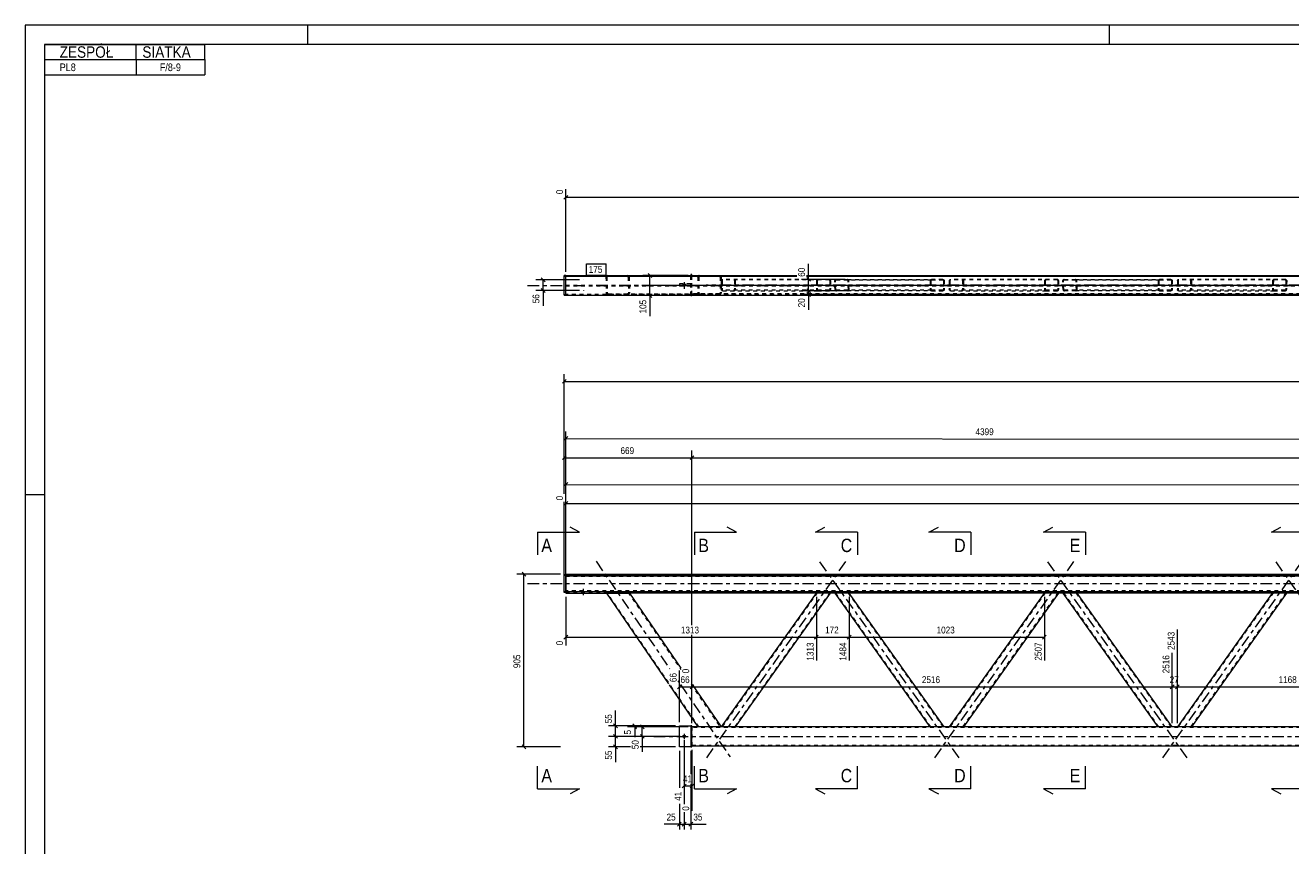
# Model space of a CAD drawing. Header units: millimetres. Extents: x 0 to 914, y 0 to 420.
# Tile 2 of 9: x 0 to 331, y 205 to 420. Entities that reach past the tile are written whole.
import ezdxf

# ---------------------------------------------------------------- set-up
doc = ezdxf.new("R2010")
doc.units = ezdxf.units.MM
for name, pattern in [('XKITLINE00', [0]), ('XKITLINE01', [4, 1, -1, 1, -1]), ('XKITLINE02', [4, 2, -2]), ('XKITLINE03', [6, 3, -1, 1, -1])]:
    doc.linetypes.add(name, pattern=pattern)
for name, color, linetype, lineweight in [('Arkusz rysunku', 3, 'Continuous', 0), ('Element', 2, 'Continuous', 0), ('Inny typ obiektu', 7, 'Continuous', 0), ('Przekrój', 7, 'Continuous', 0), ('Wymiar', 4, 'Continuous', 0), ('Znak elementu', 2, 'Continuous', 0), ('Śruba', 3, 'Continuous', 0)]:
    doc.layers.add(name, color=color, linetype=linetype, lineweight=lineweight)
doc.styles.add('ARIAL', font='ARIAL.TTF')

msp = doc.modelspace()

# ---------------------------------------------------------------- linework, layer by layer
at = {"layer": 'Arkusz rysunku', "linetype": 'XKITLINE00', "lineweight": 0}
for p, q in [((914, 420), (0, 420)), ((0, 420), (0, 0)), ((74, 415), (74, 420)), ((284, 415), (284, 420)), ((909, 415), (5, 415)), ((5, 415), (5, 5)), ((5, 297), (0, 297))]:
    msp.add_line(p, q, dxfattribs=at)
at = {"layer": 'Element', "linetype": 'XKITLINE00', "lineweight": 0}
for p, q in [((174.32, 354.69), (174.32, 354.45)), ((174.62, 354.69), (174.32, 354.69)), ((174.62, 354.45), (174.62, 354.69)), ((141.18, 349.3), (141.18, 354.44)), ((141.58, 354.44), (141.18, 354.44)), ((141.18, 354.3), (141.58, 354.3)), ((141.58, 354.45), (141.58, 354.43)), ((141.58, 354.45), (202.07, 354.45)), ((141.58, 354.3), (141.58, 354.44)), ((141.58, 354.43), (202.07, 354.43)), ((141.58, 349.3), (141.58, 354.31)), ((141.58, 354.31), (202.07, 354.31)), ((141.58, 354.3), (202.07, 354.3)), ((152.57, 354.45), (181.75, 354.45)), ((152.57, 354.45), (152.57, 354.45)), ((157.66, 354.45), (157.67, 354.45)), ((181.75, 354.45), (181.76, 354.45)), ((204.59, 354.45), (680.18, 354.45)), ((204.59, 354.43), (680.18, 354.43)), ((204.59, 354.31), (680.18, 354.31)), ((204.59, 354.3), (680.18, 354.3)), ((141.18, 349.3), (141.58, 349.3)), ((141.58, 349.3), (680.18, 349.3)), ((174.32, 349.19), (174.32, 349.3)), ((174.32, 349.19), (174.62, 349.19)), ((174.62, 349.19), (174.62, 349.3)), ((141.58, 276.07), (141.18, 276.07)), ((141.18, 271.41), (141.18, 276.07)), ((141.18, 275.91), (141.58, 275.91)), ((141.58, 276.22), (141.58, 275.66)), ((141.58, 276.22), (680.18, 276.22)), ((141.58, 276.06), (680.18, 276.06)), ((141.58, 275.91), (141.58, 271.41)), ((680.18, 275.66), (141.58, 275.66)), ((141.58, 271.41), (141.18, 271.41)), ((141.58, 271.66), (141.58, 271.26)), ((141.58, 271.66), (680.18, 271.66)), ((141.58, 271.26), (152.67, 271.26)), ((152.2, 271.26), (168.44, 247.52)), ((152.67, 271.26), (152.68, 271.26)), ((152.68, 271.26), (157.77, 271.26)), ((152.68, 271.26), (157.77, 271.26)), ((157.77, 271.26), (157.78, 271.26)), ((659.59, 271.26), (157.78, 271.26)), ((158.25, 271.26), (171.74, 251.56)), ((207.18, 271.26), (182.3, 236.22)), ((210.86, 271.26), (185.98, 236.22)), ((237, 236.22), (212.12, 271.26)), ((240.68, 236.22), (215.8, 271.26)), ((266.91, 271.26), (242.03, 236.22)), ((270.59, 271.26), (245.71, 236.22)), ((296.73, 236.22), (271.85, 271.26)), ((300.41, 236.22), (275.53, 271.26)), ((326.64, 271.26), (301.76, 236.22)), ((330.32, 271.26), (305.44, 236.22)), ((172.89, 249.88), (172.91, 249.84)), ((168.68, 247.18), (176.18, 236.22)), ((174.64, 247.32), (182.24, 236.22)), ((171.32, 230.97), (171.32, 236.47)), ((171.32, 236.47), (174.32, 236.47)), ((174.62, 236.47), (174.32, 236.47)), ((174.32, 236.47), (174.32, 230.97)), ((174.62, 230.97), (174.62, 236.47)), ((176.18, 236.22), (174.62, 236.22)), ((176.18, 236.22), (176.18, 236.22)), ((182.2, 236.22), (176.18, 236.22)), ((182.24, 236.22), (182.2, 236.22)), ((636.32, 236.22), (182.23, 236.22)), ((182.24, 236.22), (182.24, 236.22)), ((174.32, 230.97), (171.32, 230.97)), ((174.32, 230.97), (174.62, 230.97)), ((174.62, 231.22), (644, 231.22))]:
    msp.add_line(p, q, dxfattribs=at)
at = {"layer": 'Element', "linetype": 'XKITLINE03', "lineweight": 0}
for p, q in [((131.58, 351.87), (686.07, 351.87)), ((149.52, 351.95), (184.85, 351.95)), ((164.62, 351.94), (654, 351.94)), ((214.87, 351.95), (178.35, 351.95)), ((244.63, 351.95), (208.12, 351.95)), ((274.6, 351.95), (238.08, 351.95)), ((304.36, 351.95), (267.84, 351.95)), ((334.32, 351.95), (297.81, 351.95)), ((364.09, 351.95), (327.57, 351.95)), ((149.52, 279.59), (168.84, 251.37)), ((214.87, 279.49), (178.35, 228.07)), ((244.63, 228.07), (208.12, 279.49)), ((274.6, 279.49), (238.08, 228.07)), ((304.36, 228.07), (267.84, 279.49)), ((334.32, 279.49), (297.81, 228.07)), ((364.09, 228.07), (327.57, 279.49)), ((131.58, 273.74), (690.18, 273.74)), ((170.96, 248.27), (171.27, 247.81)), ((171.61, 247.32), (184.85, 227.97)), ((164.62, 233.72), (654, 233.72))]:
    msp.add_line(p, q, dxfattribs=at)
at = {"layer": 'Element', "linetype": 'XKITLINE01', "lineweight": 0}
for p, q in [((141.58, 354.31), (141.58, 354.45)), ((141.58, 349.3), (141.58, 354.44)), ((141.58, 351.95), (680.18, 351.95)), ((141.58, 351.79), (680.18, 351.79)), ((152.13, 354.2), (152.1, 354.05)), ((152.1, 354.05), (152.19, 349.85)), ((152.23, 354.33), (152.13, 354.2)), ((152.39, 354.42), (152.23, 354.33)), ((152.34, 354.05), (152.36, 354.12)), ((152.34, 354.05), (152.43, 349.85)), ((152.36, 354.12), (152.41, 354.19)), ((152.39, 354.42), (152.57, 354.45)), ((152.41, 354.19), (152.48, 354.23)), ((152.48, 354.23), (152.58, 354.25)), ((152.58, 354.25), (181.75, 354.25)), ((157.67, 354.45), (157.85, 354.42)), ((157.67, 354.25), (157.76, 354.23)), ((157.76, 354.23), (157.84, 354.19)), ((157.84, 354.19), (157.89, 354.12)), ((158.01, 354.33), (157.85, 354.42)), ((157.89, 354.12), (157.91, 354.05)), ((157.91, 354.05), (158, 349.85)), ((158.12, 354.2), (158.01, 354.33)), ((158.16, 354.05), (158.12, 354.2)), ((158.16, 354.05), (158.25, 349.85)), ((174.32, 352.24), (171.32, 352.24)), ((171.32, 352.24), (171.32, 351.64)), ((174.32, 351.64), (171.32, 351.64)), ((174.32, 349.3), (174.32, 354.45)), ((174.32, 352.24), (174.32, 351.64)), ((174.62, 349.3), (174.62, 354.45)), ((174.62, 349.44), (174.62, 354.44)), ((174.62, 354.44), (202.07, 354.44)), ((174.62, 354.24), (202.07, 354.24)), ((176.18, 354.05), (176.21, 354.2)), ((176.18, 354.05), (176.18, 349.85)), ((176.44, 354.12), (176.42, 354.05)), ((176.42, 354.05), (176.42, 349.85)), ((176.49, 354.19), (176.44, 354.12)), ((176.48, 354.42), (176.65, 354.45)), ((176.57, 354.23), (176.49, 354.19)), ((176.66, 354.25), (176.57, 354.23)), ((176.65, 354.45), (176.66, 354.45)), ((181.84, 354.23), (181.75, 354.25)), ((181.76, 354.45), (181.94, 354.42)), ((181.92, 354.19), (181.84, 354.23)), ((181.97, 354.12), (181.92, 354.19)), ((181.99, 354.05), (181.97, 354.12)), ((181.99, 354.05), (181.99, 349.85)), ((182.2, 354.2), (182.24, 354.05)), ((182.24, 354.05), (182.24, 349.85)), ((182.3, 353.15), (182.33, 353.26)), ((182.3, 353.15), (182.3, 350.75)), ((182.33, 353.26), (182.41, 353.36)), ((182.41, 353.36), (182.53, 353.42)), ((182.5, 353.2), (182.49, 353.15)), ((182.49, 353.15), (182.49, 350.75)), ((182.54, 353.25), (182.5, 353.2)), ((182.53, 353.42), (182.67, 353.45)), ((182.6, 353.29), (182.54, 353.25)), ((182.67, 353.3), (182.6, 353.29)), ((210.58, 353.45), (182.67, 353.45)), ((210.58, 353.3), (182.67, 353.3)), ((185.62, 353.45), (185.76, 353.42)), ((185.69, 353.29), (185.62, 353.3)), ((185.75, 353.25), (185.69, 353.29)), ((185.79, 353.2), (185.75, 353.25)), ((185.76, 353.42), (185.88, 353.36)), ((185.8, 353.15), (185.79, 353.2)), ((185.8, 353.15), (185.8, 350.75)), ((185.88, 353.36), (185.96, 353.26)), ((185.96, 353.26), (185.98, 353.15)), ((185.98, 353.15), (185.98, 350.75)), ((204.59, 354.44), (644, 354.44)), ((204.59, 354.24), (644, 354.24)), ((207.27, 353.15), (207.21, 350.75)), ((207.3, 353.26), (207.27, 353.15)), ((207.38, 353.36), (207.3, 353.26)), ((207.5, 353.42), (207.38, 353.36)), ((207.45, 353.15), (207.4, 350.75)), ((207.45, 353.15), (207.47, 353.2)), ((207.47, 353.2), (207.51, 353.25)), ((207.64, 353.45), (207.5, 353.42)), ((207.51, 353.25), (207.57, 353.29)), ((207.57, 353.29), (207.64, 353.3)), ((210.72, 353.42), (210.58, 353.45)), ((210.58, 353.3), (210.65, 353.29)), ((210.65, 353.29), (210.71, 353.25)), ((210.71, 353.25), (210.75, 353.2)), ((210.76, 353.15), (210.71, 350.75)), ((210.84, 353.36), (210.72, 353.42)), ((210.75, 353.2), (210.76, 353.15)), ((210.92, 353.26), (210.84, 353.36)), ((210.95, 353.15), (210.89, 350.75)), ((210.95, 353.15), (210.92, 353.26)), ((212.07, 353.26), (212.04, 353.15)), ((212.09, 350.75), (212.04, 353.15)), ((212.14, 353.36), (212.07, 353.26)), ((212.26, 353.42), (212.14, 353.36)), ((212.22, 353.15), (212.24, 353.2)), ((212.28, 350.75), (212.22, 353.15)), ((212.24, 353.2), (212.28, 353.25)), ((212.4, 353.45), (212.26, 353.42)), ((212.28, 353.25), (212.33, 353.29)), ((212.33, 353.29), (212.4, 353.3)), ((212.4, 353.45), (215.34, 353.45)), ((212.4, 353.3), (237.37, 353.3)), ((212.4, 353.3), (215.35, 353.3)), ((215.34, 353.45), (240.32, 353.45)), ((215.49, 353.42), (215.34, 353.45)), ((215.35, 353.3), (215.42, 353.29)), ((215.42, 353.29), (215.48, 353.25)), ((215.48, 353.25), (215.52, 353.2)), ((215.61, 353.36), (215.49, 353.42)), ((215.52, 353.2), (215.54, 353.15)), ((215.59, 350.75), (215.54, 353.15)), ((215.69, 353.26), (215.61, 353.36)), ((215.72, 353.15), (215.69, 353.26)), ((215.77, 350.75), (215.72, 353.15)), ((237, 353.15), (237.03, 353.26)), ((237, 353.15), (237, 350.75)), ((237.03, 353.26), (237.11, 353.36)), ((237.11, 353.36), (237.23, 353.42)), ((237.2, 353.2), (237.19, 353.15)), ((237.19, 353.15), (237.19, 350.75)), ((237.24, 353.25), (237.2, 353.2)), ((237.23, 353.42), (237.37, 353.45)), ((237.3, 353.29), (237.24, 353.25)), ((237.37, 353.3), (237.3, 353.29)), ((240.32, 353.45), (237.37, 353.45)), ((237.37, 353.3), (240.32, 353.3)), ((240.32, 353.45), (240.46, 353.42)), ((240.39, 353.29), (240.32, 353.3)), ((240.45, 353.25), (240.39, 353.29)), ((240.49, 353.2), (240.45, 353.25)), ((240.46, 353.42), (240.58, 353.36)), ((240.5, 353.15), (240.49, 353.2)), ((240.5, 353.15), (240.5, 350.75)), ((240.58, 353.36), (240.66, 353.26)), ((240.66, 353.26), (240.68, 353.15)), ((240.68, 353.15), (240.68, 350.75)), ((242.03, 353.15), (242.06, 353.26)), ((242.03, 353.15), (242.03, 350.75)), ((242.06, 353.26), (242.14, 353.36)), ((242.14, 353.36), (242.26, 353.42)), ((242.23, 353.2), (242.21, 353.15)), ((242.21, 353.15), (242.21, 350.75)), ((242.27, 353.25), (242.23, 353.2)), ((242.26, 353.42), (242.4, 353.45)), ((242.33, 353.29), (242.27, 353.25)), ((242.4, 353.3), (242.33, 353.29)), ((270.31, 353.45), (242.4, 353.45)), ((270.31, 353.3), (242.4, 353.3)), ((245.34, 353.45), (245.48, 353.42)), ((245.41, 353.29), (245.34, 353.3)), ((245.47, 353.25), (245.41, 353.29)), ((245.51, 353.2), (245.47, 353.25)), ((245.48, 353.42), (245.6, 353.36)), ((245.52, 353.15), (245.51, 353.2)), ((245.52, 353.15), (245.52, 350.75)), ((245.6, 353.36), (245.68, 353.26)), ((245.68, 353.26), (245.71, 353.15)), ((245.71, 353.15), (245.71, 350.75)), ((266.99, 353.15), (266.94, 350.75)), ((267.02, 353.26), (266.99, 353.15)), ((267.11, 353.36), (267.02, 353.26)), ((267.23, 353.42), (267.11, 353.36)), ((267.18, 353.15), (267.12, 350.75)), ((267.18, 353.15), (267.19, 353.2)), ((267.19, 353.2), (267.23, 353.25)), ((267.37, 353.45), (267.23, 353.42)), ((267.23, 353.25), (267.29, 353.29)), ((267.29, 353.29), (267.37, 353.3)), ((270.45, 353.42), (270.31, 353.45)), ((270.31, 353.3), (270.38, 353.29)), ((270.38, 353.29), (270.44, 353.25)), ((270.44, 353.25), (270.48, 353.2)), ((270.49, 353.15), (270.44, 350.75)), ((270.57, 353.36), (270.45, 353.42)), ((270.48, 353.2), (270.49, 353.15)), ((270.65, 353.26), (270.57, 353.36)), ((270.67, 353.15), (270.62, 350.75)), ((270.67, 353.15), (270.65, 353.26)), ((271.79, 353.26), (271.77, 353.15)), ((271.82, 350.75), (271.77, 353.15)), ((271.87, 353.36), (271.79, 353.26)), ((271.99, 353.42), (271.87, 353.36)), ((271.95, 353.15), (271.96, 353.2)), ((272.01, 350.75), (271.95, 353.15)), ((271.96, 353.2), (272, 353.25)), ((272.13, 353.45), (271.99, 353.42)), ((272, 353.25), (272.06, 353.29)), ((272.06, 353.29), (272.13, 353.3)), ((272.13, 353.45), (275.07, 353.45)), ((272.13, 353.3), (297.1, 353.3)), ((272.13, 353.3), (275.08, 353.3)), ((275.07, 353.45), (300.04, 353.45)), ((275.21, 353.42), (275.07, 353.45)), ((275.08, 353.3), (275.15, 353.29)), ((275.15, 353.29), (275.21, 353.25)), ((275.33, 353.36), (275.21, 353.42)), ((275.21, 353.25), (275.25, 353.2)), ((275.25, 353.2), (275.26, 353.15)), ((275.32, 350.75), (275.26, 353.15)), ((275.42, 353.26), (275.33, 353.36)), ((275.45, 353.15), (275.42, 353.26)), ((275.5, 350.75), (275.45, 353.15)), ((296.73, 353.15), (296.76, 353.26)), ((296.73, 353.15), (296.73, 350.75)), ((296.76, 353.26), (296.84, 353.36)), ((296.84, 353.36), (296.96, 353.42)), ((296.93, 353.2), (296.91, 353.15)), ((296.91, 353.15), (296.91, 350.75)), ((296.97, 353.25), (296.93, 353.2)), ((296.96, 353.42), (297.1, 353.45)), ((297.03, 353.29), (296.97, 353.25)), ((297.1, 353.3), (297.03, 353.29)), ((300.04, 353.45), (297.1, 353.45)), ((297.1, 353.3), (300.04, 353.3)), ((300.04, 353.45), (300.18, 353.42)), ((300.11, 353.29), (300.04, 353.3)), ((300.17, 353.25), (300.11, 353.29)), ((300.21, 353.2), (300.17, 353.25)), ((300.18, 353.42), (300.3, 353.36)), ((300.23, 353.15), (300.21, 353.2)), ((300.23, 353.15), (300.23, 350.75)), ((300.3, 353.36), (300.38, 353.26)), ((300.38, 353.26), (300.41, 353.15)), ((300.41, 353.15), (300.41, 350.75)), ((301.76, 353.15), (301.78, 353.26)), ((301.76, 353.15), (301.76, 350.75)), ((301.78, 353.26), (301.86, 353.36)), ((301.86, 353.36), (301.98, 353.42)), ((301.95, 353.2), (301.94, 353.15)), ((301.94, 353.15), (301.94, 350.75)), ((301.99, 353.25), (301.95, 353.2)), ((301.98, 353.42), (302.12, 353.45)), ((302.05, 353.29), (301.99, 353.25)), ((302.12, 353.3), (302.05, 353.29)), ((330.04, 353.45), (302.12, 353.45)), ((330.04, 353.3), (302.12, 353.3)), ((305.07, 353.45), (305.21, 353.42)), ((305.14, 353.29), (305.07, 353.3)), ((305.2, 353.25), (305.14, 353.29)), ((305.24, 353.2), (305.2, 353.25)), ((305.21, 353.42), (305.33, 353.36)), ((305.25, 353.15), (305.24, 353.2)), ((305.25, 353.15), (305.25, 350.75)), ((305.33, 353.36), (305.41, 353.26)), ((305.41, 353.26), (305.44, 353.15)), ((305.44, 353.15), (305.44, 350.75)), ((326.72, 353.15), (326.67, 350.75)), ((326.75, 353.26), (326.72, 353.15)), ((326.83, 353.36), (326.75, 353.26)), ((326.96, 353.42), (326.83, 353.36)), ((326.91, 353.15), (326.85, 350.75)), ((326.91, 353.15), (326.92, 353.2)), ((326.92, 353.2), (326.96, 353.25)), ((327.1, 353.45), (326.96, 353.42)), ((326.96, 353.25), (327.02, 353.29)), ((327.02, 353.29), (327.09, 353.3)), ((330.18, 353.42), (330.04, 353.45)), ((330.04, 353.3), (330.11, 353.29)), ((330.11, 353.29), (330.17, 353.25)), ((330.22, 353.15), (330.16, 350.75)), ((330.17, 353.25), (330.2, 353.2)), ((330.3, 353.36), (330.18, 353.42)), ((330.2, 353.2), (330.22, 353.15)), ((330.38, 353.26), (330.3, 353.36)), ((330.4, 353.15), (330.35, 350.75)), ((330.4, 353.15), (330.38, 353.26)), ((141.18, 349.44), (141.58, 349.44)), ((680.18, 349.45), (141.58, 349.45)), ((680.18, 349.44), (141.58, 349.44)), ((141.58, 349.31), (680.18, 349.31)), ((152.19, 349.85), (152.23, 349.69)), ((152.23, 349.69), (152.34, 349.56)), ((152.34, 349.56), (152.49, 349.48)), ((152.45, 349.77), (152.43, 349.85)), ((152.5, 349.71), (152.45, 349.77)), ((152.49, 349.48), (152.68, 349.45)), ((152.58, 349.66), (152.5, 349.71)), ((152.68, 349.65), (152.58, 349.66)), ((152.68, 349.65), (181.75, 349.65)), ((152.68, 349.45), (181.75, 349.45)), ((157.86, 349.66), (157.77, 349.65)), ((157.77, 349.45), (157.95, 349.48)), ((157.94, 349.71), (157.86, 349.66)), ((157.99, 349.77), (157.94, 349.71)), ((157.95, 349.48), (158.11, 349.56)), ((158, 349.85), (157.99, 349.77)), ((158.11, 349.56), (158.21, 349.69)), ((158.21, 349.69), (158.25, 349.85)), ((644, 349.64), (174.62, 349.64)), ((644, 349.44), (174.62, 349.44)), ((176.21, 349.69), (176.18, 349.85)), ((176.42, 349.85), (176.44, 349.77)), ((176.44, 349.77), (176.49, 349.71)), ((176.66, 349.45), (176.48, 349.48)), ((176.49, 349.71), (176.57, 349.66)), ((176.57, 349.66), (176.66, 349.65)), ((181.75, 349.65), (181.84, 349.66)), ((181.94, 349.48), (181.75, 349.45)), ((181.84, 349.66), (181.92, 349.71)), ((181.92, 349.71), (181.97, 349.77)), ((181.97, 349.77), (181.99, 349.85)), ((182.24, 349.85), (182.2, 349.69)), ((182.33, 350.63), (182.3, 350.75)), ((182.41, 350.54), (182.33, 350.63)), ((182.53, 350.47), (182.41, 350.54)), ((182.49, 350.75), (182.5, 350.69)), ((182.5, 350.69), (182.54, 350.64)), ((182.67, 350.45), (182.53, 350.47)), ((182.54, 350.64), (182.6, 350.61)), ((182.6, 350.61), (182.67, 350.6)), ((210.52, 350.6), (182.67, 350.6)), ((182.67, 350.45), (207.57, 350.45)), ((185.62, 350.6), (185.69, 350.61)), ((185.76, 350.47), (185.62, 350.45)), ((185.69, 350.61), (185.75, 350.64)), ((185.75, 350.64), (185.79, 350.69)), ((185.88, 350.54), (185.76, 350.47)), ((185.79, 350.69), (185.8, 350.75)), ((185.96, 350.63), (185.88, 350.54)), ((185.98, 350.75), (185.96, 350.63)), ((207.21, 350.75), (207.24, 350.63)), ((207.24, 350.63), (207.32, 350.54)), ((207.32, 350.54), (207.43, 350.47)), ((207.41, 350.69), (207.4, 350.75)), ((207.45, 350.64), (207.41, 350.69)), ((207.43, 350.47), (207.57, 350.45)), ((207.51, 350.61), (207.45, 350.64)), ((207.58, 350.6), (207.51, 350.61)), ((207.57, 350.45), (210.52, 350.45)), ((210.59, 350.61), (210.52, 350.6)), ((210.52, 350.45), (210.66, 350.47)), ((210.65, 350.64), (210.59, 350.61)), ((210.69, 350.69), (210.65, 350.64)), ((210.66, 350.47), (210.78, 350.54)), ((210.71, 350.75), (210.69, 350.69)), ((210.78, 350.54), (210.86, 350.63)), ((210.86, 350.63), (210.89, 350.75)), ((212.09, 350.75), (212.12, 350.63)), ((212.12, 350.63), (212.21, 350.53)), ((212.21, 350.53), (212.33, 350.47)), ((212.29, 350.69), (212.28, 350.75)), ((212.33, 350.64), (212.29, 350.69)), ((212.39, 350.61), (212.33, 350.64)), ((212.33, 350.47), (212.47, 350.45)), ((212.46, 350.6), (212.39, 350.61)), ((237.37, 350.6), (212.46, 350.6)), ((212.46, 350.6), (215.41, 350.6)), ((215.41, 350.45), (212.47, 350.45)), ((215.48, 350.61), (215.41, 350.6)), ((215.41, 350.45), (215.55, 350.47)), ((240.32, 350.45), (215.41, 350.45)), ((215.54, 350.64), (215.48, 350.61)), ((215.58, 350.69), (215.54, 350.64)), ((215.55, 350.47), (215.67, 350.53)), ((215.59, 350.75), (215.58, 350.69)), ((215.67, 350.53), (215.75, 350.63)), ((215.75, 350.63), (215.77, 350.75)), ((237.03, 350.63), (237, 350.75)), ((237.11, 350.54), (237.03, 350.63)), ((237.23, 350.47), (237.11, 350.54)), ((237.19, 350.75), (237.2, 350.69)), ((237.2, 350.69), (237.24, 350.64)), ((237.37, 350.45), (237.23, 350.47)), ((237.24, 350.64), (237.3, 350.61)), ((237.3, 350.61), (237.37, 350.6)), ((240.32, 350.6), (237.37, 350.6)), ((237.37, 350.45), (240.32, 350.45)), ((240.32, 350.6), (240.39, 350.61)), ((240.46, 350.47), (240.32, 350.45)), ((240.39, 350.61), (240.45, 350.64)), ((240.45, 350.64), (240.49, 350.69)), ((240.58, 350.54), (240.46, 350.47)), ((240.49, 350.69), (240.5, 350.75)), ((240.66, 350.63), (240.58, 350.54)), ((240.68, 350.75), (240.66, 350.63)), ((242.06, 350.63), (242.03, 350.75)), ((242.14, 350.54), (242.06, 350.63)), ((242.26, 350.47), (242.14, 350.54)), ((242.21, 350.75), (242.23, 350.69)), ((242.23, 350.69), (242.27, 350.64)), ((242.4, 350.45), (242.26, 350.47)), ((242.27, 350.64), (242.33, 350.61)), ((242.33, 350.61), (242.4, 350.6)), ((270.25, 350.6), (242.4, 350.6)), ((242.4, 350.45), (267.3, 350.45)), ((245.34, 350.6), (245.41, 350.61)), ((245.48, 350.47), (245.34, 350.45)), ((245.41, 350.61), (245.47, 350.64)), ((245.47, 350.64), (245.51, 350.69)), ((245.6, 350.54), (245.48, 350.47)), ((245.51, 350.69), (245.52, 350.75)), ((245.68, 350.63), (245.6, 350.54)), ((245.71, 350.75), (245.68, 350.63)), ((266.94, 350.75), (266.97, 350.63)), ((266.97, 350.63), (267.04, 350.54)), ((267.04, 350.54), (267.16, 350.47)), ((267.14, 350.69), (267.12, 350.75)), ((267.18, 350.64), (267.14, 350.69)), ((267.16, 350.47), (267.3, 350.45)), ((267.23, 350.61), (267.18, 350.64)), ((267.31, 350.6), (267.23, 350.61)), ((267.3, 350.45), (270.25, 350.45)), ((270.32, 350.61), (270.25, 350.6)), ((270.25, 350.45), (270.39, 350.47)), ((270.38, 350.64), (270.32, 350.61)), ((270.42, 350.69), (270.38, 350.64)), ((270.39, 350.47), (270.51, 350.54)), ((270.44, 350.75), (270.42, 350.69)), ((270.51, 350.54), (270.59, 350.63)), ((270.59, 350.63), (270.62, 350.75)), ((271.82, 350.75), (271.85, 350.63)), ((271.85, 350.63), (271.93, 350.53)), ((271.93, 350.53), (272.05, 350.47)), ((272.02, 350.69), (272.01, 350.75)), ((272.06, 350.64), (272.02, 350.69)), ((272.05, 350.47), (272.2, 350.45)), ((272.12, 350.61), (272.06, 350.64)), ((272.19, 350.6), (272.12, 350.61)), ((297.1, 350.6), (272.19, 350.6)), ((272.19, 350.6), (275.14, 350.6)), ((275.14, 350.45), (272.2, 350.45)), ((275.21, 350.61), (275.14, 350.6)), ((275.14, 350.45), (275.28, 350.47)), ((300.04, 350.45), (275.14, 350.45)), ((275.27, 350.64), (275.21, 350.61)), ((275.3, 350.69), (275.27, 350.64)), ((275.28, 350.47), (275.4, 350.53)), ((275.32, 350.75), (275.3, 350.69)), ((275.4, 350.53), (275.48, 350.63)), ((275.48, 350.63), (275.5, 350.75)), ((296.76, 350.63), (296.73, 350.75)), ((296.84, 350.54), (296.76, 350.63)), ((296.96, 350.47), (296.84, 350.54)), ((296.91, 350.75), (296.93, 350.69)), ((296.93, 350.69), (296.97, 350.64)), ((297.1, 350.45), (296.96, 350.47)), ((296.97, 350.64), (297.03, 350.61)), ((297.03, 350.61), (297.1, 350.6)), ((300.04, 350.6), (297.1, 350.6)), ((297.1, 350.45), (300.04, 350.45)), ((300.04, 350.6), (300.11, 350.61)), ((300.18, 350.47), (300.04, 350.45)), ((300.11, 350.61), (300.17, 350.64)), ((300.17, 350.64), (300.21, 350.69)), ((300.3, 350.54), (300.18, 350.47)), ((300.21, 350.69), (300.23, 350.75)), ((300.38, 350.63), (300.3, 350.54)), ((300.41, 350.75), (300.38, 350.63)), ((301.78, 350.63), (301.76, 350.75)), ((301.86, 350.54), (301.78, 350.63)), ((301.98, 350.47), (301.86, 350.54)), ((301.94, 350.75), (301.95, 350.69)), ((301.95, 350.69), (301.99, 350.64)), ((302.12, 350.45), (301.98, 350.47)), ((301.99, 350.64), (302.05, 350.61)), ((302.05, 350.61), (302.12, 350.6)), ((329.98, 350.6), (302.12, 350.6)), ((302.12, 350.45), (327.03, 350.45)), ((305.07, 350.6), (305.14, 350.61)), ((305.21, 350.47), (305.07, 350.45)), ((305.14, 350.61), (305.2, 350.64)), ((305.2, 350.64), (305.24, 350.69)), ((305.33, 350.54), (305.21, 350.47)), ((305.24, 350.69), (305.25, 350.75)), ((305.41, 350.63), (305.33, 350.54)), ((305.44, 350.75), (305.41, 350.63)), ((326.67, 350.75), (326.69, 350.63)), ((326.69, 350.63), (326.77, 350.54)), ((326.77, 350.54), (326.89, 350.47)), ((326.87, 350.69), (326.85, 350.75)), ((326.9, 350.64), (326.87, 350.69)), ((326.89, 350.47), (327.03, 350.45)), ((326.96, 350.61), (326.9, 350.64)), ((327.03, 350.6), (326.96, 350.61)), ((327.03, 350.45), (329.97, 350.45)), ((329.97, 350.45), (330.11, 350.47)), ((330.05, 350.61), (329.98, 350.6)), ((330.11, 350.64), (330.05, 350.61)), ((330.15, 350.69), (330.11, 350.64)), ((330.11, 350.47), (330.24, 350.54)), ((330.16, 350.75), (330.15, 350.69)), ((330.24, 350.54), (330.32, 350.63)), ((330.32, 350.63), (330.35, 350.75)), ((141.58, 271.41), (141.58, 276.07)), ((141.58, 276.06), (141.58, 275.82)), ((141.58, 275.82), (680.18, 275.82)), ((141.58, 275.72), (680.18, 275.72)), ((141.58, 275.66), (141.58, 271.72)), ((141.58, 275.66), (141.58, 275.37)), ((141.58, 271.82), (141.58, 271.66)), ((680.18, 271.82), (141.58, 271.82)), ((141.58, 271.57), (141.18, 271.57)), ((680.18, 271.76), (141.58, 271.76)), ((141.58, 271.42), (680.18, 271.42)), ((152.19, 271.28), (152.1, 271.41)), ((152.13, 271.41), (152.1, 271.41)), ((152.23, 271.42), (152.13, 271.41)), ((152.19, 271.28), (152.2, 271.26)), ((152.19, 271.28), (152.23, 271.27)), ((152.39, 271.42), (152.23, 271.42)), ((152.23, 271.27), (152.34, 271.27)), ((168.44, 247.88), (152.34, 271.41)), ((152.34, 271.41), (152.43, 271.28)), ((152.34, 271.41), (152.36, 271.41)), ((152.34, 271.27), (152.49, 271.26)), ((152.36, 271.41), (152.41, 271.41)), ((152.57, 271.42), (152.39, 271.42)), ((152.41, 271.41), (152.48, 271.41)), ((152.45, 271.27), (152.43, 271.28)), ((152.5, 271.27), (152.45, 271.27)), ((152.48, 271.41), (152.58, 271.41)), ((152.49, 271.26), (152.67, 271.26)), ((152.58, 271.27), (152.5, 271.27)), ((152.57, 271.42), (157.66, 271.42)), ((152.58, 271.41), (157.67, 271.41)), ((152.68, 271.27), (152.58, 271.27)), ((152.67, 271.26), (152.68, 271.26)), ((152.68, 271.27), (157.77, 271.27)), ((157.85, 271.42), (157.66, 271.42)), ((157.67, 271.41), (157.76, 271.41)), ((157.76, 271.41), (157.84, 271.41)), ((157.86, 271.27), (157.77, 271.27)), ((157.77, 271.26), (157.78, 271.26)), ((157.78, 271.26), (157.95, 271.26)), ((157.84, 271.41), (157.89, 271.41)), ((158.01, 271.42), (157.85, 271.42)), ((157.94, 271.27), (157.86, 271.27)), ((157.89, 271.41), (157.91, 271.41)), ((157.91, 271.41), (171.74, 251.2)), ((158, 271.28), (157.91, 271.41)), ((157.99, 271.27), (157.94, 271.27)), ((157.95, 271.26), (158.11, 271.27)), ((158, 271.28), (157.99, 271.27)), ((158.12, 271.41), (158.01, 271.42)), ((158.11, 271.27), (158.21, 271.27)), ((158.16, 271.41), (158.12, 271.41)), ((158.25, 271.28), (158.16, 271.41)), ((158.21, 271.27), (158.25, 271.28)), ((158.25, 271.28), (158.25, 271.26)), ((207.45, 271.38), (182.49, 236.22)), ((210.76, 271.38), (185.8, 236.22)), ((207.21, 271.3), (207.18, 271.26)), ((207.21, 271.3), (207.27, 271.38)), ((207.21, 271.3), (207.24, 271.3)), ((207.24, 271.3), (207.32, 271.3)), ((207.3, 271.38), (207.27, 271.38)), ((207.38, 271.39), (207.3, 271.38)), ((207.32, 271.3), (207.43, 271.29)), ((207.5, 271.39), (207.38, 271.39)), ((207.41, 271.3), (207.4, 271.3)), ((207.45, 271.3), (207.41, 271.3)), ((207.43, 271.29), (207.57, 271.29)), ((207.45, 271.38), (207.47, 271.38)), ((207.51, 271.3), (207.45, 271.3)), ((207.47, 271.38), (207.51, 271.38)), ((207.64, 271.39), (207.5, 271.39)), ((207.51, 271.38), (207.57, 271.38)), ((207.58, 271.3), (207.51, 271.3)), ((207.57, 271.38), (207.64, 271.38)), ((207.57, 271.29), (210.52, 271.29)), ((207.58, 271.3), (210.52, 271.3)), ((207.64, 271.39), (210.58, 271.39)), ((207.64, 271.38), (210.58, 271.38)), ((210.59, 271.3), (210.52, 271.3)), ((210.52, 271.29), (210.66, 271.29)), ((210.72, 271.39), (210.58, 271.39)), ((210.58, 271.38), (210.65, 271.38)), ((210.65, 271.3), (210.59, 271.3)), ((210.65, 271.38), (210.71, 271.38)), ((210.69, 271.3), (210.65, 271.3)), ((210.66, 271.29), (210.78, 271.3)), ((210.71, 271.3), (210.69, 271.3)), ((210.71, 271.38), (210.75, 271.38)), ((210.84, 271.39), (210.72, 271.39)), ((210.75, 271.38), (210.76, 271.38)), ((210.78, 271.3), (210.86, 271.3)), ((210.92, 271.38), (210.84, 271.39)), ((210.89, 271.3), (210.86, 271.26)), ((210.86, 271.3), (210.89, 271.3)), ((210.89, 271.3), (210.95, 271.38)), ((210.95, 271.38), (210.92, 271.38)), ((212.09, 271.3), (212.04, 271.38)), ((212.07, 271.38), (212.04, 271.38)), ((212.14, 271.39), (212.07, 271.38)), ((212.12, 271.26), (212.09, 271.3)), ((212.09, 271.3), (212.12, 271.3)), ((212.12, 271.3), (212.21, 271.3)), ((212.26, 271.39), (212.14, 271.39)), ((212.21, 271.3), (212.33, 271.29)), ((237.19, 236.22), (212.22, 271.38)), ((212.22, 271.38), (212.28, 271.3)), ((212.22, 271.38), (212.24, 271.38)), ((212.24, 271.38), (212.28, 271.38)), ((212.4, 271.39), (212.26, 271.39)), ((212.28, 271.38), (212.33, 271.38)), ((212.29, 271.3), (212.28, 271.3)), ((212.33, 271.3), (212.29, 271.3)), ((212.33, 271.38), (212.4, 271.38)), ((212.39, 271.3), (212.33, 271.3)), ((212.33, 271.29), (212.47, 271.29)), ((212.46, 271.3), (212.39, 271.3)), ((212.4, 271.39), (215.34, 271.39)), ((212.4, 271.38), (215.35, 271.38)), ((212.46, 271.3), (215.41, 271.3)), ((212.47, 271.29), (215.41, 271.29)), ((215.49, 271.39), (215.34, 271.39)), ((215.35, 271.38), (215.42, 271.38)), ((215.48, 271.3), (215.41, 271.3)), ((215.41, 271.29), (215.55, 271.29)), ((215.42, 271.38), (215.48, 271.38)), ((215.48, 271.38), (215.52, 271.38)), ((215.54, 271.3), (215.48, 271.3)), ((215.61, 271.39), (215.49, 271.39)), ((215.52, 271.38), (215.54, 271.38)), ((240.5, 236.22), (215.54, 271.38)), ((215.54, 271.38), (215.59, 271.3)), ((215.58, 271.3), (215.54, 271.3)), ((215.55, 271.29), (215.67, 271.3)), ((215.59, 271.3), (215.58, 271.3)), ((215.69, 271.38), (215.61, 271.39)), ((215.67, 271.3), (215.75, 271.3)), ((215.72, 271.38), (215.69, 271.38)), ((215.77, 271.3), (215.72, 271.38)), ((215.75, 271.3), (215.77, 271.3)), ((215.8, 271.26), (215.77, 271.3)), ((267.18, 271.38), (242.21, 236.22)), ((270.49, 271.38), (245.52, 236.22)), ((266.94, 271.3), (266.91, 271.26)), ((266.94, 271.3), (266.99, 271.38)), ((266.94, 271.3), (266.97, 271.3)), ((266.97, 271.3), (267.04, 271.3)), ((267.02, 271.38), (266.99, 271.38)), ((267.11, 271.39), (267.02, 271.38)), ((267.04, 271.3), (267.16, 271.29)), ((267.23, 271.39), (267.11, 271.39)), ((267.14, 271.3), (267.12, 271.3)), ((267.18, 271.3), (267.14, 271.3)), ((267.16, 271.29), (267.3, 271.29)), ((267.18, 271.38), (267.19, 271.38)), ((267.23, 271.3), (267.18, 271.3)), ((267.19, 271.38), (267.23, 271.38)), ((267.37, 271.39), (267.23, 271.39)), ((267.23, 271.38), (267.29, 271.38)), ((267.31, 271.3), (267.23, 271.3)), ((267.29, 271.38), (267.37, 271.38)), ((267.3, 271.29), (270.25, 271.29)), ((267.31, 271.3), (270.25, 271.3)), ((267.37, 271.39), (270.31, 271.39)), ((267.37, 271.38), (270.31, 271.38)), ((270.32, 271.3), (270.25, 271.3)), ((270.25, 271.29), (270.39, 271.29)), ((270.45, 271.39), (270.31, 271.39)), ((270.31, 271.38), (270.38, 271.38)), ((270.38, 271.3), (270.32, 271.3)), ((270.38, 271.38), (270.44, 271.38)), ((270.42, 271.3), (270.38, 271.3)), ((270.39, 271.29), (270.51, 271.3)), ((270.44, 271.3), (270.42, 271.3)), ((270.44, 271.38), (270.48, 271.38)), ((270.57, 271.39), (270.45, 271.39)), ((270.48, 271.38), (270.49, 271.38)), ((270.51, 271.3), (270.59, 271.3)), ((270.65, 271.38), (270.57, 271.39)), ((270.62, 271.3), (270.59, 271.26)), ((270.59, 271.3), (270.62, 271.3)), ((270.62, 271.3), (270.67, 271.38)), ((270.67, 271.38), (270.65, 271.38)), ((271.82, 271.3), (271.77, 271.38)), ((271.79, 271.38), (271.77, 271.38)), ((271.87, 271.39), (271.79, 271.38)), ((271.85, 271.26), (271.82, 271.3)), ((271.82, 271.3), (271.85, 271.3)), ((271.85, 271.3), (271.93, 271.3)), ((271.99, 271.39), (271.87, 271.39)), ((271.93, 271.3), (272.05, 271.29)), ((296.91, 236.22), (271.95, 271.38)), ((271.95, 271.38), (272.01, 271.3)), ((271.95, 271.38), (271.96, 271.38)), ((271.96, 271.38), (272, 271.38)), ((272.13, 271.39), (271.99, 271.39)), ((272, 271.38), (272.06, 271.38)), ((272.02, 271.3), (272.01, 271.3)), ((272.06, 271.3), (272.02, 271.3)), ((272.05, 271.29), (272.2, 271.29)), ((272.06, 271.38), (272.13, 271.38)), ((272.12, 271.3), (272.06, 271.3)), ((272.19, 271.3), (272.12, 271.3)), ((272.13, 271.39), (275.07, 271.39)), ((272.13, 271.38), (275.08, 271.38)), ((272.19, 271.3), (275.14, 271.3)), ((272.2, 271.29), (275.14, 271.29)), ((275.21, 271.39), (275.07, 271.39)), ((275.08, 271.38), (275.15, 271.38)), ((275.21, 271.3), (275.14, 271.3)), ((275.14, 271.29), (275.28, 271.29)), ((275.15, 271.38), (275.21, 271.38)), ((275.33, 271.39), (275.21, 271.39)), ((275.21, 271.38), (275.25, 271.38)), ((275.27, 271.3), (275.21, 271.3)), ((275.25, 271.38), (275.26, 271.38)), ((300.23, 236.22), (275.26, 271.38)), ((275.26, 271.38), (275.32, 271.3)), ((275.3, 271.3), (275.27, 271.3)), ((275.28, 271.29), (275.4, 271.3)), ((275.32, 271.3), (275.3, 271.3)), ((275.42, 271.38), (275.33, 271.39)), ((275.4, 271.3), (275.48, 271.3)), ((275.45, 271.38), (275.42, 271.38)), ((275.5, 271.3), (275.45, 271.38)), ((275.48, 271.3), (275.5, 271.3)), ((275.53, 271.26), (275.5, 271.3)), ((326.91, 271.38), (301.94, 236.22)), ((330.22, 271.38), (305.25, 236.22)), ((326.67, 271.3), (326.64, 271.26)), ((326.67, 271.3), (326.72, 271.38)), ((326.67, 271.3), (326.69, 271.3)), ((326.69, 271.3), (326.77, 271.3)), ((326.75, 271.38), (326.72, 271.38)), ((326.83, 271.39), (326.75, 271.38)), ((326.77, 271.3), (326.89, 271.29)), ((326.96, 271.39), (326.83, 271.39)), ((326.87, 271.3), (326.85, 271.3)), ((326.9, 271.3), (326.87, 271.3)), ((326.89, 271.29), (327.03, 271.29)), ((326.96, 271.3), (326.9, 271.3)), ((326.91, 271.38), (326.92, 271.38)), ((326.92, 271.38), (326.96, 271.38)), ((327.1, 271.39), (326.96, 271.39)), ((326.96, 271.38), (327.02, 271.38)), ((327.03, 271.3), (326.96, 271.3)), ((327.02, 271.38), (327.09, 271.38)), ((327.03, 271.3), (329.98, 271.3)), ((327.03, 271.29), (329.97, 271.29)), ((327.09, 271.38), (330.04, 271.38)), ((327.1, 271.39), (330.04, 271.39)), ((329.97, 271.29), (330.11, 271.29)), ((330.05, 271.3), (329.98, 271.3)), ((330.18, 271.39), (330.04, 271.39)), ((330.04, 271.38), (330.11, 271.38)), ((330.11, 271.3), (330.05, 271.3)), ((330.11, 271.38), (330.17, 271.38)), ((330.15, 271.3), (330.11, 271.3)), ((330.11, 271.29), (330.24, 271.3)), ((330.16, 271.3), (330.15, 271.3)), ((330.17, 271.38), (330.2, 271.38)), ((330.3, 271.39), (330.18, 271.39)), ((330.2, 271.38), (330.22, 271.38)), ((330.24, 271.3), (330.32, 271.3)), ((330.38, 271.38), (330.3, 271.39)), ((330.35, 271.3), (330.32, 271.26)), ((330.32, 271.3), (330.35, 271.3)), ((330.35, 271.3), (330.4, 271.38)), ((330.4, 271.38), (330.38, 271.38)), ((172.65, 249.88), (172.67, 249.84)), ((176.42, 236.22), (168.92, 247.18)), ((174.4, 247.32), (181.99, 236.22)), ((174.32, 236.47), (174.32, 230.97)), ((174.62, 236.22), (174.62, 231.22)), ((644, 236.02), (174.62, 236.02)), ((176.18, 236.22), (176.18, 236.22)), ((182.23, 236.22), (176.18, 236.22)), ((176.42, 236.22), (176.42, 236.22)), ((176.66, 236.22), (176.42, 236.22)), ((176.66, 236.22), (176.66, 236.22)), ((176.66, 236.22), (176.66, 236.22)), ((181.99, 236.22), (181.99, 236.22)), ((185.98, 236.22), (182.3, 236.22)), ((240.68, 236.22), (237, 236.22)), ((245.71, 236.22), (242.03, 236.22)), ((300.41, 236.22), (296.73, 236.22)), ((305.44, 236.22), (301.76, 236.22)), ((174.62, 231.42), (644, 231.42))]:
    msp.add_line(p, q, dxfattribs=at)
for centre, start, end in [((176.61, 353.99), 107.4006, 151.6628), ((181.8, 353.99), 28.3374, 72.5996), ((176.61, 349.91), 208.3374, 252.5996), ((181.8, 349.91), 287.4006, 331.6628)]:
    msp.add_arc(centre, 0.451, start, end, dxfattribs=at)
at = {"layer": 'Inny typ obiektu', "linetype": 'XKITLINE00', "lineweight": 0}
for p, q in [((5, 415), (47, 415)), ((5, 415), (5, 411)), ((29, 411), (29, 415)), ((47, 411), (47, 415)), ((5, 411), (47, 411)), ((5, 411), (5, 407)), ((29, 411), (29, 407)), ((47, 411), (47, 407)), ((5, 407), (47, 407))]:
    msp.add_line(p, q, dxfattribs=at)
at = {"layer": 'Przekrój', "linetype": 'XKITLINE00', "lineweight": 0}
for p, q in [((145.18, 287.25), (142.68, 288.5)), ((186.3, 287.25), (183.8, 288.5)), ((206.95, 287.25), (209.45, 288.5)), ((236.68, 287.25), (239.18, 288.5)), ((266.68, 287.25), (269.18, 288.5)), ((326.41, 287.25), (328.91, 288.5)), ((134.18, 287.25), (134.18, 281.25)), ((134.18, 287.25), (140.18, 287.25)), ((140.18, 287.25), (145.18, 287.25)), ((175.3, 287.25), (175.3, 281.25)), ((175.3, 287.25), (181.3, 287.25)), ((181.3, 287.25), (186.3, 287.25)), ((211.95, 287.25), (206.95, 287.25)), ((217.95, 287.25), (211.95, 287.25)), ((217.95, 287.25), (217.95, 281.25)), ((241.68, 287.25), (236.68, 287.25)), ((247.68, 287.25), (241.68, 287.25)), ((247.68, 287.25), (247.68, 281.25)), ((271.68, 287.25), (266.68, 287.25)), ((277.68, 287.25), (271.68, 287.25)), ((277.68, 287.25), (277.68, 281.25)), ((331.41, 287.25), (326.41, 287.25)), ((337.41, 287.25), (331.41, 287.25)), ((134.18, 219.94), (134.18, 225.94)), ((175.3, 219.94), (175.3, 225.94)), ((217.95, 219.94), (217.95, 225.94)), ((247.68, 219.94), (247.68, 225.94)), ((277.68, 219.94), (277.68, 225.94)), ((134.18, 219.94), (140.18, 219.94)), ((140.18, 219.94), (145.18, 219.94)), ((145.18, 219.94), (142.68, 218.69)), ((175.3, 219.94), (181.3, 219.94)), ((181.3, 219.94), (186.3, 219.94)), ((186.3, 219.94), (183.8, 218.69)), ((206.95, 219.94), (209.45, 218.69)), ((211.95, 219.94), (206.95, 219.94)), ((217.95, 219.94), (211.95, 219.94)), ((236.68, 219.94), (239.18, 218.69)), ((241.68, 219.94), (236.68, 219.94)), ((247.68, 219.94), (241.68, 219.94)), ((266.68, 219.94), (269.18, 218.69)), ((271.68, 219.94), (266.68, 219.94)), ((277.68, 219.94), (271.68, 219.94)), ((326.41, 219.94), (328.91, 218.69)), ((331.41, 219.94), (326.41, 219.94)), ((337.41, 219.94), (331.41, 219.94))]:
    msp.add_line(p, q, dxfattribs=at)
at = {"layer": 'Wymiar', "linetype": 'XKITLINE00', "lineweight": 0}
for p, q in [((142.08, 375.45), (141.07, 374.44)), ((141.58, 355.45), (141.58, 377.1)), ((141.58, 374.94), (673.28, 374.94)), ((163.11, 354.95), (164.13, 353.94)), ((205.19, 353.45), (205.19, 357.47)), ((205.19, 353.45), (205.19, 357.47)), ((145.18, 353.32), (133.76, 353.32)), ((135.11, 353.83), (136.13, 352.81)), ((135.62, 350.52), (135.62, 353.32)), ((173.62, 354.44), (161.76, 354.44)), ((163.62, 349.19), (163.62, 354.44)), ((214.71, 353.45), (203.33, 353.45)), ((204.68, 353.96), (205.7, 352.94)), ((205.19, 350.45), (205.19, 353.45)), ((145.18, 350.52), (133.76, 350.52)), ((135.11, 351.03), (136.13, 350.01)), ((135.62, 350.52), (135.62, 346.5)), ((135.62, 350.52), (135.62, 346.5)), ((173.32, 349.19), (161.76, 349.19)), ((163.11, 349.7), (164.13, 348.69)), ((163.62, 349.19), (163.62, 343.84)), ((163.62, 349.19), (163.62, 343.84)), ((214.78, 350.45), (203.33, 350.45)), ((214.78, 350.45), (203.33, 350.45)), ((679.18, 349.45), (203.33, 349.45)), ((204.68, 350.96), (205.7, 349.94)), ((204.68, 350.96), (205.7, 349.94)), ((204.68, 349.96), (205.7, 348.94)), ((205.19, 349.45), (205.19, 350.45)), ((205.19, 349.45), (205.19, 345.43)), ((205.19, 349.45), (205.19, 345.43)), ((141.18, 297.23), (141.18, 328.58)), ((141.68, 327.23), (140.67, 326.21)), ((141.18, 326.72), (680.18, 326.72)), ((142.11, 312.25), (141.09, 311.23)), ((141.58, 272.26), (141.61, 313.6)), ((141.6, 311.74), (361.54, 311.59)), ((141.18, 297.23), (141.18, 308.58)), ((174.62, 262.84), (174.62, 308.58)), ((174.62, 262.84), (174.62, 308.58)), ((141.68, 307.23), (140.67, 306.21)), ((141.18, 306.72), (174.62, 306.72)), ((175.13, 307.23), (174.11, 306.21)), ((175.13, 307.23), (174.11, 306.21)), ((174.62, 306.72), (644, 306.72)), ((142.11, 300.25), (141.09, 299.23)), ((141.58, 272.26), (141.6, 301.6)), ((141.6, 299.74), (582.82, 299.43)), ((142.08, 295.23), (141.07, 294.21)), ((141.18, 277.07), (141.18, 295.18)), ((141.18, 272.41), (141.18, 295.18)), ((141.58, 277.22), (141.58, 296.87)), ((141.58, 294.72), (673.28, 294.72)), ((140.18, 276.22), (128.76, 276.22)), ((130.11, 276.73), (131.13, 275.71)), ((130.62, 230.97), (130.62, 276.22)), ((141.58, 270.26), (141.58, 257.56)), ((207.21, 270.29), (207.21, 253.56)), ((207.21, 270.29), (207.21, 253.56)), ((215.78, 270.29), (215.78, 253.56)), ((215.78, 270.29), (215.78, 253.56)), ((266.93, 270.29), (266.93, 253.56)), ((142.08, 260.23), (141.07, 259.21)), ((141.58, 259.72), (207.21, 259.72)), ((174.62, 249.84), (174.62, 260.32)), ((174.62, 249.84), (174.62, 260.32)), ((207.72, 260.23), (206.7, 259.21)), ((207.72, 260.23), (206.75, 259.26)), ((207.21, 259.72), (215.78, 259.72)), ((216.29, 260.23), (215.27, 259.21)), ((216.29, 260.23), (215.32, 259.26)), ((215.78, 259.72), (266.93, 259.72)), ((267.44, 260.23), (266.42, 259.21)), ((301.76, 237.22), (301.76, 261.7)), ((301.76, 249.84), (301.76, 261.7)), ((300.41, 249.84), (300.41, 255.58)), ((300.41, 237.22), (300.41, 255.58)), ((171.32, 237.47), (171.32, 251.01)), ((174.62, 237.22), (174.62, 251.57)), ((174.62, 249.84), (174.62, 251.57)), ((171.83, 247.23), (170.81, 246.21)), ((171.32, 246.72), (174.62, 246.72)), ((175.13, 247.23), (174.11, 246.21)), ((175.13, 247.23), (174.11, 246.21)), ((174.62, 237.22), (174.62, 247.32)), ((174.62, 237.22), (174.62, 247.32)), ((174.62, 237.22), (174.62, 247.32)), ((174.62, 246.72), (300.41, 246.72)), ((300.92, 247.23), (299.9, 246.21)), ((300.92, 247.23), (299.9, 246.21)), ((300.41, 237.22), (300.41, 247.32)), ((300.41, 246.72), (301.76, 246.72)), ((302.27, 247.23), (301.25, 246.21)), ((302.27, 247.23), (301.25, 246.21)), ((301.76, 237.22), (301.76, 247.32)), ((301.76, 246.72), (360.14, 246.72)), ((154.62, 236.47), (154.62, 240.49)), ((154.62, 236.47), (154.62, 240.49)), ((170.32, 236.47), (152.76, 236.47)), ((154.11, 236.98), (155.13, 235.96)), ((154.62, 233.72), (154.62, 236.47)), ((170.32, 236.47), (157.76, 236.47)), ((173.62, 236.22), (157.76, 236.22)), ((159.11, 236.98), (160.13, 235.96)), ((159.11, 236.73), (160.13, 235.71)), ((159.62, 236.22), (159.62, 236.47)), ((159.62, 236.22), (159.62, 233.53)), ((159.62, 236.22), (159.62, 233.53)), ((173.62, 236.22), (159.76, 236.22)), ((161.11, 236.73), (162.13, 235.71)), ((161.62, 233.72), (161.62, 236.22)), ((171.57, 233.72), (152.76, 233.72)), ((171.57, 233.72), (152.76, 233.72)), ((154.11, 234.23), (155.13, 233.21)), ((154.11, 234.23), (155.13, 233.21)), ((154.62, 230.97), (154.62, 233.72)), ((171.57, 233.72), (159.76, 233.72)), ((161.11, 234.23), (162.13, 233.21)), ((161.62, 233.72), (161.62, 229.7)), ((161.62, 233.72), (161.62, 229.7)), ((172.57, 232.72), (172.57, 223.84)), ((172.57, 232.72), (172.57, 223.84)), ((172.57, 232.72), (172.57, 216.43)), ((140.18, 230.97), (128.76, 230.97)), ((130.11, 231.48), (131.13, 230.46)), ((158.5, 230.97), (152.76, 230.97)), ((154.11, 231.48), (155.13, 230.46)), ((154.62, 230.97), (154.62, 226.95)), ((154.62, 230.97), (154.62, 226.95)), ((170.32, 230.97), (161.02, 230.97)), ((171.32, 229.97), (171.32, 220.26)), ((174.32, 229.97), (174.32, 223.84)), ((174.62, 230.22), (174.62, 214.24)), ((173.08, 221.23), (172.06, 220.21)), ((172.57, 221.32), (172.57, 215.94)), ((172.57, 221.32), (172.57, 215.94)), ((172.57, 220.72), (174.62, 220.72)), ((175.13, 221.23), (174.11, 220.21)), ((174.32, 221.32), (174.32, 209.28)), ((171.32, 216.07), (171.32, 209.28)), ((172.57, 213.88), (172.57, 209.28)), ((172.57, 213.88), (172.57, 209.28)), ((171.32, 210.72), (167.3, 210.72)), ((171.32, 210.72), (167.3, 210.72)), ((171.83, 211.23), (170.81, 210.21)), ((171.32, 210.72), (172.57, 210.72)), ((173.08, 211.23), (172.06, 210.21)), ((173.08, 211.23), (172.06, 210.21)), ((172.57, 210.72), (174.32, 210.72)), ((174.83, 211.23), (173.81, 210.21)), ((174.32, 210.72), (178.34, 210.72)), ((174.32, 210.72), (178.34, 210.72))]:
    msp.add_line(p, q, dxfattribs=at)
at = {"layer": 'Znak elementu', "linetype": 'XKITLINE00', "lineweight": 0}
for p, q in [((146.98, 357.55), (152.18, 357.55)), ((146.98, 354.55), (146.98, 357.55)), ((152.18, 354.55), (152.18, 357.55)), ((146.98, 354.55), (152.18, 354.55))]:
    msp.add_line(p, q, dxfattribs=at)
at = {"layer": 'Śruba', "linetype": 'XKITLINE02', "lineweight": 0}
for p, q in [((146.18, 353.36), (146.18, 353.32)), ((172.22, 352.24), (172.22, 351.64)), ((172.57, 352.74), (172.57, 350.99)), ((172.92, 352.24), (172.92, 351.64)), ((146.18, 350.57), (146.18, 350.52))]:
    msp.add_line(p, q, dxfattribs=at)
at = {"layer": 'Śruba', "linetype": 'XKITLINE00', "lineweight": 0}
for p, q in [((146.18, 270.84), (146.18, 272.33)), ((146.18, 270.75), (146.18, 272.25)), ((171.87, 233.72), (173.27, 233.72)), ((172.57, 234.42), (172.57, 233.02))]:
    msp.add_line(p, q, dxfattribs=at)
msp.add_circle((172.57, 233.72), 0.35, dxfattribs=at)

# ---------------------------------------------------------------- texts
at = {"layer": 'Inny typ obiektu', "style": 'ARIAL', "width": 0.85}
for s, height, p in [('ZESPÓŁ', 3, (9, 411.5)), ('SIATKA', 3, (30.66, 411.5)), ('PL8', 2, (9, 408)), ('F/8-9', 2, (35.22, 408))]:
    msp.add_text(s, height=height, dxfattribs=at).set_placement(p)
at = {"layer": 'Przekrój', "style": 'ARIAL', "width": 0.85}
for s, p in [('A', (135.18, 282)), ('B', (176.3, 282)), ('C', (213.58, 282)), ('D', (243.31, 282)), ('E', (273.57, 282)), ('A', (135.18, 221.69)), ('B', (176.3, 221.69)), ('C', (213.58, 221.69)), ('D', (243.31, 221.69)), ('E', (273.57, 221.69))]:
    msp.add_text(s, height=3.5, dxfattribs=at).set_placement(p)
at = {"layer": 'Wymiar', "style": 'ARIAL', "width": 0.85}
for s, rotation, p in [('0', 90.0002, (140.86, 375.76)), ('60', 90.0002, (204.23, 354.12)), ('56', 90.0002, (134.66, 347.17)), ('20', 90.0002, (204.23, 346.1)), ('105', 90.0002, (162.66, 344.51)), ('4399', -0.0401, (248.9, 312.63)), ('0', 90.0002, (140.86, 295.54)), ('0', 90.0002, (140.86, 257.56)), ('2543', 90.0002, (301.04, 256.36)), ('1313', 90.0002, (206.49, 253.56)), ('1484', 90.0002, (215.06, 253.56)), ('2507', 90.0002, (266.21, 253.56)), ('905', 90.0002, (129.66, 251.59)), ('2516', 90.0002, (299.69, 250.24)), ('66', 90.0002, (170.6, 247.94)), ('0', 90.0002, (173.9, 250.24)), ('55', 90.0002, (153.66, 237.14)), ('5', 90.0002, (158.66, 234.21)), ('50', 90.0002, (160.66, 230.37)), ('55', 90.0002, (153.66, 227.62)), ('41', 90.0002, (171.85, 216.83)), ('0', 90.0002, (173.9, 214.24))]:
    msp.add_text(s, height=1.8, rotation=rotation, dxfattribs=at).set_placement(p)
for s, p in [('669', (155.9, 307.68)), ('1313', (171.72, 260.68)), ('172', (209.49, 260.68)), ('1023', (238.69, 260.68)), ('66', (171.63, 247.68)), ('2516', (234.85, 247.68)), ('27', (299.75, 247.68)), ('1168', (328.28, 247.68)), ('41', (172.26, 221.68)), ('25', (167.97, 211.68)), ('35', (174.99, 211.68))]:
    msp.add_text(s, height=1.8, dxfattribs=at).set_placement(p)
at = {"layer": 'Znak elementu', "style": 'ARIAL', "width": 0.85}
msp.add_text('175', height=1.8, dxfattribs=at).set_placement((147.58, 355.15))

doc.saveas('drawing.dxf')
